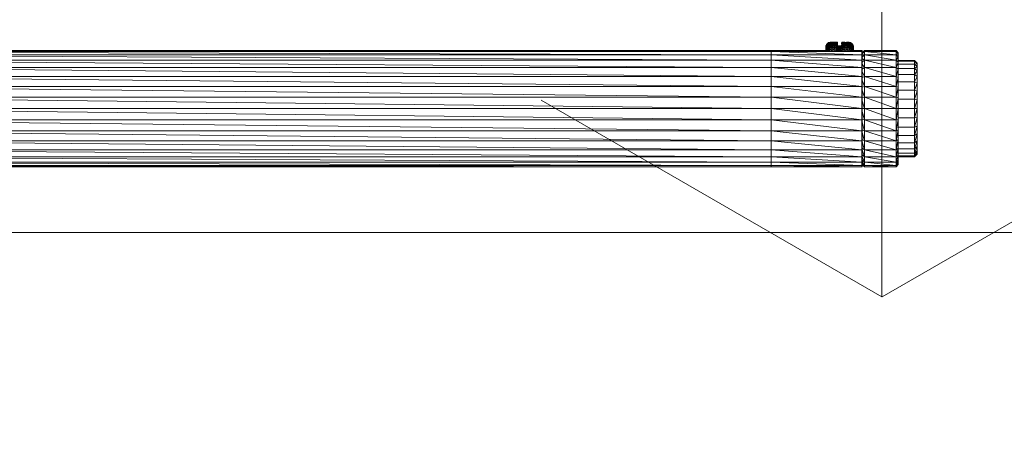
# Model space of a CAD drawing. Header units: millimetres. Extents: x -2532 to 181134, y -4151 to 53885.
# Tile 89 of 165: x 11511 to 11727, y 17809 to 17901. Entities that reach past the tile are written whole.
import ezdxf

# ---------------------------------------------------------------- set-up
doc = ezdxf.new("R2010")
doc.units = ezdxf.units.MM
doc.header["$MEASUREMENT"] = 0
for name, color, linetype in [('AR - Mööbel', 7, 'Continuous'), ('New_SA - ripplaed', 7, 'Continuous'), ('SA - tähistused - valgustus', 7, 'Continuous'), ('SA - valgustid', 7, 'Continuous')]:
    doc.layers.add(name, color=color, linetype=linetype)
for name, color, linetype, lineweight in [('AR - Mööbel_Pen_No__4', 8, 'Continuous', 13), ('New_SA - ripplaed_Pen_No__207', 5, 'Continuous', 9), ('SA - tähistused - valgustus_Pen_No__105', 30, 'Continuous', 5), ('SA - valgustid_Pen_No__203', 30, 'Continuous', 15)]:
    doc.layers.add(name, color=color, linetype=linetype, lineweight=lineweight)
doc.styles.add('GENERATED_STYLE_3', font='txt')
doc.dimstyles.new('GENERATED_STYLE__2', dxfattribs={"dimtxt": 150, "dimasz": 76, "dimexe": 0.18, "dimexo": 0.0625, "dimgap": 0.09, "dimtad": 1, "dimtih": 1, "dimtoh": 1, "dimdec": 0, "dimzin": 0, "dimdsep": 46, "dimtxsty": 'GENERATED_STYLE_3', "dimblk": 'ARROWHEAD_2', "dimblk1": 'ARROWHEAD_2', "dimblk2": 'ARROWHEAD_2', "dimcen": 0.09, "dimse1": 1, "dimse2": 1, "dimclrd": 256, "dimclre": 256, "dimclrt": 256, "dimadec": 0, "dimazin": 0, "dimtfac": 1, "dimtdec": 4, "dimtmove": 0, "dimatfit": 3, "dimfxl": 0, "dimtolj": 1, "dimtzin": 0, "dimarcsym": 0})

# ---------------------------------------------------------------- blocks, each defined once
blk = doc.blocks.new('Slab_200_1', base_point=(11195.5, 16168.32))
at = {"layer": 'New_SA - ripplaed_Pen_No__207', "linetype": 'Continuous'}
h = blk.add_hatch(dxfattribs=at)
h.set_pattern_fill('Grass_0001', color=256, style=0, pattern_type=2)
h.set_pattern_definition([(90, (0, 0), (-600, 0), [86.603, -259.808]), (90, (300, 173.2), (-600, 0), [86.603, -259.808]), (30, (0, 0), (-300, 519.615), [86.603, -259.808]), (30, (0, 346.4), (-300, 519.615), [86.603, -259.808]), (150, (0, 0), (300, 519.615), [86.603, -259.808]), (150, (0, 346.4), (300, 519.615), [86.603, -259.808])])
h.paths.add_polyline_path([(11195.5, 16168.32), (12395.5, 16168.32), (12395.5, 17968.32), (11195.5, 17968.32)])
blk = doc.blocks.new('DP7219lamp')
at = {"layer": 'SA - valgustid_Pen_No__203', "linetype": 'Continuous'}
for p, q in [((-30.18, -243.03), (-30.18, -19.59)), ((-30.18, -243.03), (-29.93, -19.59)), ((-29.93, -243.03), (-29.93, -19.59)), ((-29.93, -243.03), (-29.2, -19.59)), ((-29.2, -243.03), (-29.2, -19.59)), ((-29.2, -243.03), (-28.02, -19.59)), ((-28.02, -243.03), (-28.02, -19.59)), ((-28.02, -243.03), (-26.44, -19.59)), ((-26.44, -243.03), (-26.44, -19.59)), ((-26.44, -243.03), (-24.5, -19.59)), ((-24.5, -243.03), (-24.5, -19.59)), ((-24.5, -243.03), (-22.29, -19.59)), ((-22.29, -243.03), (-22.29, -19.59)), ((-22.29, -243.03), (-19.9, -19.59)), ((-19.9, -243.03), (-19.9, -19.59)), ((-19.9, -243.03), (-17.4, -19.59)), ((-17.4, -19.59), (-17.4, -243.03)), ((-17.4, -243.03), (-14.91, -19.59)), ((-14.91, -243.03), (-14.91, -19.59)), ((-14.91, -243.03), (-12.51, -19.59)), ((-12.51, -243.03), (-12.51, -19.59)), ((-12.51, -243.03), (-10.31, -19.59)), ((-10.31, -243.03), (-10.31, -19.59)), ((-10.31, -243.03), (-8.37, -19.59)), ((-8.37, -243.03), (-8.37, -19.59)), ((-8.37, -243.03), (-6.78, -19.59)), ((-6.78, -243.03), (-6.78, -19.59)), ((-6.78, -243.03), (-5.6, -19.59)), ((-5.6, -243.03), (-5.6, -19.59)), ((-5.6, -243.03), (-4.87, -19.59)), ((-4.87, -243.03), (-4.87, -19.59)), ((-4.87, -243.03), (-4.63, -19.59)), ((-4.63, -243.03), (-4.63, -19.59)), ((-30.18, -262.97), (-30.18, -243.03)), ((-29.93, -243.03), (-30.18, -243.03)), ((-30.18, -262.97), (-29.93, -243.03)), ((-29.93, -262.97), (-29.93, -243.03)), ((-29.2, -243.03), (-29.93, -243.03)), ((-29.93, -262.97), (-29.2, -243.03)), ((-29.2, -262.97), (-29.2, -243.03)), ((-28.02, -243.03), (-29.2, -243.03)), ((-29.2, -262.97), (-28.02, -243.03)), ((-28.02, -262.97), (-28.02, -243.03)), ((-26.44, -243.03), (-28.02, -243.03)), ((-28.02, -262.97), (-26.44, -243.03)), ((-26.44, -262.97), (-26.44, -243.03)), ((-24.5, -243.03), (-26.44, -243.03)), ((-26.44, -262.97), (-24.5, -243.03)), ((-24.5, -262.97), (-24.5, -243.03)), ((-22.29, -243.03), (-24.5, -243.03)), ((-24.5, -262.97), (-22.29, -243.03)), ((-22.29, -262.97), (-22.29, -243.03)), ((-19.9, -243.03), (-22.29, -243.03)), ((-22.29, -262.97), (-19.9, -243.03)), ((-19.9, -262.97), (-19.9, -243.03)), ((-17.4, -243.03), (-19.9, -243.03)), ((-19.9, -262.97), (-17.4, -243.03)), ((-14.91, -243.03), (-17.4, -243.03)), ((-17.4, -243.03), (-17.4, -262.97)), ((-17.4, -262.97), (-14.91, -243.03)), ((-14.91, -262.97), (-14.91, -243.03)), ((-12.51, -243.03), (-14.91, -243.03)), ((-14.91, -262.97), (-12.51, -243.03)), ((-12.51, -262.97), (-12.51, -243.03)), ((-10.31, -243.03), (-12.51, -243.03)), ((-12.51, -262.97), (-10.31, -243.03)), ((-10.31, -262.97), (-10.31, -243.03)), ((-8.37, -243.03), (-10.31, -243.03)), ((-10.31, -262.97), (-8.37, -243.03)), ((-8.37, -262.97), (-8.37, -243.03)), ((-6.78, -243.03), (-8.37, -243.03)), ((-8.37, -262.97), (-6.78, -243.03)), ((-6.78, -262.97), (-6.78, -243.03)), ((-5.6, -243.03), (-6.78, -243.03)), ((-6.78, -262.97), (-5.6, -243.03)), ((-5.6, -262.97), (-5.6, -243.03)), ((-4.87, -243.03), (-5.6, -243.03)), ((-5.6, -262.97), (-4.87, -243.03)), ((-4.87, -262.97), (-4.87, -243.03)), ((-4.63, -243.03), (-4.87, -243.03)), ((-4.78, -255.48), (-4.63, -243.03)), ((-4.63, -255.05), (-4.63, -243.03)), ((-4.34, -255.45), (-4.84, -255.94)), ((-4.34, -255.45), (-4.78, -255.45)), ((-4.34, -255.14), (-4.76, -255.4)), ((-4.34, -255.14), (-4.7, -255.14)), ((-4.34, -255.04), (-4.68, -255.11)), ((-4.34, -255.04), (-4.63, -255.05)), ((-3.93, -255.04), (-4.34, -255.04)), ((-4.34, -255.04), (-3.93, -255.14)), ((-4.34, -255.04), (-4.34, -255.14)), ((-3.93, -255.14), (-4.34, -255.14)), ((-4.34, -255.14), (-3.93, -255.45)), ((-4.34, -255.14), (-4.34, -255.45)), ((-3.93, -255.45), (-4.34, -255.45)), ((-4.34, -255.45), (-3.93, -255.95)), ((-4.34, -255.45), (-4.34, -255.95)), ((-3.64, -255.05), (-3.93, -255.04)), ((-3.93, -255.04), (-3.93, -255.14)), ((-3.64, -255.05), (-3.93, -255.14)), ((-3.65, -255.15), (-3.93, -255.14)), ((-3.93, -255.14), (-3.93, -255.45)), ((-3.65, -255.15), (-3.93, -255.45)), ((-3.65, -255.45), (-3.93, -255.95)), ((-3.65, -255.45), (-3.93, -255.45)), ((-3.93, -255.45), (-3.93, -255.95)), ((-3.65, -255.15), (-3.64, -255.05)), ((-3.58, -255.06), (-3.65, -255.15)), ((-3.65, -255.45), (-3.65, -255.15)), ((-3.59, -255.15), (-3.65, -255.45)), ((-3.59, -255.15), (-3.65, -255.15)), ((-3.65, -255.94), (-3.65, -255.45)), ((-3.59, -255.45), (-3.65, -255.94)), ((-3.59, -255.45), (-3.65, -255.45)), ((-3.58, -255.06), (-3.64, -255.05)), ((-3.59, -255.15), (-3.58, -255.06)), ((-3.49, -255.1), (-3.59, -255.15)), ((-3.59, -255.45), (-3.59, -255.15)), ((-3.5, -255.19), (-3.59, -255.15)), ((-3.5, -255.19), (-3.59, -255.45)), ((-3.59, -255.95), (-3.59, -255.45)), ((-3.5, -255.48), (-3.59, -255.45)), ((-3.5, -255.48), (-3.59, -255.95)), ((-3.49, -255.1), (-3.58, -255.06)), ((-3.5, -255.19), (-3.49, -255.1)), ((-3.33, -255.18), (-3.5, -255.19)), ((-3.5, -255.48), (-3.5, -255.19)), ((-3.33, -255.26), (-3.5, -255.19)), ((-3.33, -255.26), (-3.5, -255.48)), ((-3.5, -255.97), (-3.5, -255.48)), ((-3.33, -255.55), (-3.5, -255.48)), ((-3.33, -255.55), (-3.5, -255.97)), ((-3.33, -255.18), (-3.49, -255.1)), ((-3.33, -255.26), (-3.33, -255.18)), ((-3.14, -255.3), (-3.33, -255.18)), ((-3.33, -255.55), (-3.33, -255.26)), ((-3.14, -255.39), (-3.33, -255.26)), ((-3.14, -255.3), (-3.33, -255.26)), ((-3.14, -255.39), (-3.33, -255.55)), ((-3.33, -256.03), (-3.33, -255.55)), ((-3.14, -255.66), (-3.33, -255.55)), ((-3.14, -255.39), (-3.14, -255.3)), ((-2.98, -255.48), (-3.14, -255.3)), ((-3.14, -255.66), (-3.14, -255.39)), ((-2.98, -255.56), (-3.14, -255.39)), ((-2.98, -255.48), (-3.14, -255.39)), ((-2.98, -255.56), (-3.14, -255.66)), ((-2.98, -255.56), (-2.98, -255.48)), ((-2.87, -255.65), (-2.98, -255.48)), ((-2.98, -255.82), (-2.98, -255.56)), ((-2.87, -255.73), (-2.98, -255.56)), ((-2.87, -255.65), (-2.98, -255.56)), ((-2.87, -255.73), (-2.87, -255.65)), ((-2.83, -255.78), (-2.87, -255.65)), ((-4.34, -255.95), (-4.85, -256.61)), ((-4.85, -256.1), (-4.85, -256.61)), ((-4.34, -256.61), (-4.85, -257.33)), ((-4.34, -256.61), (-4.85, -256.61)), ((-4.85, -256.61), (-4.85, -257.33)), ((-4.85, -257.33), (-4.34, -257.33)), ((-4.34, -257.33), (-4.85, -257.79)), ((-4.85, -257.33), (-4.85, -257.79)), ((-4.34, -257.79), (-4.85, -258.08)), ((-4.34, -257.79), (-4.85, -257.79)), ((-4.85, -257.79), (-4.85, -258.08)), ((-4.34, -255.95), (-4.84, -255.95)), ((-3.93, -255.95), (-4.34, -255.95)), ((-4.34, -255.95), (-3.93, -256.61)), ((-4.34, -255.95), (-4.34, -256.61)), ((-3.93, -256.61), (-4.34, -256.61)), ((-4.34, -256.61), (-3.93, -257.32)), ((-4.34, -256.61), (-4.34, -257.33)), ((-4.34, -257.33), (-3.93, -257.32)), ((-3.93, -257.32), (-4.34, -257.79)), ((-4.34, -257.79), (-4.34, -257.33)), ((-4.33, -258.08), (-4.34, -257.79)), ((-3.93, -257.79), (-4.34, -257.79)), ((-4.34, -257.79), (-3.93, -258.08)), ((-3.65, -255.94), (-3.93, -256.61)), ((-3.65, -255.94), (-3.93, -255.95)), ((-3.93, -255.95), (-3.93, -256.61)), ((-3.65, -256.59), (-3.93, -257.32)), ((-3.65, -256.59), (-3.93, -256.61)), ((-3.93, -256.61), (-3.93, -257.32)), ((-3.93, -257.32), (-3.64, -257.34)), ((-3.93, -257.32), (-3.65, -257.79)), ((-3.93, -257.32), (-3.93, -257.79)), ((-3.65, -257.79), (-3.93, -257.79)), ((-3.93, -257.79), (-3.93, -258.08)), ((-3.93, -258.08), (-3.65, -257.79)), ((-3.65, -256.59), (-3.65, -255.94)), ((-3.59, -255.95), (-3.65, -255.94)), ((-3.59, -255.95), (-3.65, -256.59)), ((-3.64, -257.34), (-3.65, -256.59)), ((-3.59, -256.59), (-3.65, -256.59)), ((-3.64, -257.34), (-3.65, -257.79)), ((-3.65, -257.79), (-3.6, -257.51)), ((-3.65, -257.79), (-3.61, -257.8)), ((-3.65, -258.08), (-3.65, -257.79)), ((-3.61, -258.08), (-3.65, -257.79)), ((-3.59, -256.59), (-3.64, -257.34)), ((-3.64, -257.34), (-3.58, -257.28)), ((-3.6, -257.51), (-3.64, -257.34)), ((-3.64, -257.34), (-3.57, -257.47)), ((-3.6, -257.51), (-3.61, -257.8)), ((-3.61, -257.8), (-3.57, -257.6)), ((-3.61, -257.8), (-3.58, -257.81)), ((-3.61, -257.8), (-3.61, -258.08)), ((-3.61, -258.08), (-3.58, -257.81)), ((-3.6, -257.51), (-3.57, -257.47)), ((-3.57, -257.6), (-3.6, -257.51)), ((-3.6, -257.51), (-3.53, -257.57)), ((-3.59, -256.59), (-3.59, -255.95)), ((-3.5, -255.97), (-3.59, -255.95)), ((-3.5, -255.97), (-3.59, -256.59)), ((-3.58, -257.28), (-3.59, -256.59)), ((-3.5, -256.61), (-3.59, -256.59)), ((-3.5, -256.61), (-3.58, -257.28)), ((-3.58, -257.28), (-3.5, -257.29)), ((-3.58, -257.28), (-3.57, -257.47)), ((-3.49, -257.47), (-3.58, -257.28)), ((-3.58, -257.81), (-3.57, -257.6)), ((-3.54, -257.62), (-3.58, -257.81)), ((-3.57, -257.82), (-3.58, -257.81)), ((-3.58, -257.81), (-3.58, -258.08)), ((-3.57, -257.47), (-3.53, -257.57)), ((-3.47, -257.54), (-3.57, -257.47)), ((-3.49, -257.47), (-3.57, -257.47)), ((-3.57, -257.6), (-3.53, -257.57)), ((-3.57, -257.6), (-3.54, -257.62)), ((-3.57, -257.82), (-3.54, -257.62)), ((-3.5, -257.63), (-3.57, -257.82)), ((-3.52, -257.63), (-3.57, -257.82)), ((-3.53, -257.57), (-3.54, -257.62)), ((-3.54, -257.62), (-3.45, -257.6)), ((-3.54, -257.62), (-3.52, -257.63)), ((-3.53, -257.57), (-3.47, -257.54)), ((-3.53, -257.57), (-3.45, -257.6)), ((-3.36, -257.6), (-3.52, -257.63)), ((-3.52, -257.63), (-3.45, -257.6)), ((-3.52, -257.63), (-3.5, -257.63)), ((-3.5, -256.61), (-3.5, -255.97)), ((-3.33, -256.03), (-3.5, -255.97)), ((-3.33, -256.03), (-3.5, -256.61)), ((-3.5, -257.29), (-3.5, -256.61)), ((-3.33, -256.65), (-3.5, -256.61)), ((-3.33, -256.65), (-3.5, -257.29)), ((-3.49, -257.47), (-3.5, -257.29)), ((-3.33, -257.31), (-3.5, -257.29)), ((-3.5, -257.63), (-3.28, -257.6)), ((-3.33, -257.31), (-3.49, -257.47)), ((-3.47, -257.54), (-3.49, -257.47)), ((-3.33, -257.49), (-3.49, -257.47)), ((-3.23, -257.61), (-3.49, -257.63)), ((-3.48, -257.63), (-3.48, -257.64)), ((-3.48, -257.64), (-3.48, -257.65)), ((-3.48, -257.65), (-3.48, -257.66)), ((-3.47, -257.54), (-3.33, -257.49)), ((-3.47, -257.54), (-3.36, -257.57)), ((-3.47, -257.54), (-3.45, -257.6)), ((-3.45, -257.6), (-3.36, -257.57)), ((-3.36, -257.6), (-3.45, -257.6)), ((-3.36, -257.57), (-3.33, -257.49)), ((-3.36, -257.57), (-3.14, -257.5)), ((-3.36, -257.57), (-3.2, -257.58)), ((-3.36, -257.6), (-3.36, -257.57)), ((-3.2, -257.58), (-3.36, -257.6)), ((-3.36, -257.6), (-3.28, -257.6)), ((-3.14, -255.66), (-3.33, -256.03)), ((-3.33, -256.65), (-3.33, -256.03)), ((-3.14, -256.12), (-3.33, -256.03)), ((-3.14, -256.12), (-3.33, -256.65)), ((-3.33, -257.31), (-3.33, -256.65)), ((-3.14, -256.71), (-3.33, -256.65)), ((-3.14, -256.71), (-3.33, -257.31)), ((-3.14, -257.34), (-3.33, -257.31)), ((-3.33, -257.31), (-3.33, -257.49)), ((-3.14, -257.34), (-3.33, -257.49)), ((-3.14, -257.5), (-3.33, -257.49)), ((-3.28, -257.6), (-3.06, -257.58)), ((-3.2, -257.58), (-3.28, -257.6)), ((-3.23, -257.61), (-3.28, -257.6)), ((-3.23, -257.61), (-3.06, -257.58)), ((-2.96, -257.59), (-3.23, -257.61)), ((-3.23, -257.61), (-3.2, -257.61)), ((-3.14, -257.5), (-3.2, -257.58)), ((-3.2, -257.58), (-2.99, -257.52)), ((-3.2, -257.58), (-3.06, -257.58)), ((-3.2, -257.61), (-2.92, -257.6)), ((-3.19, -257.61), (-3.19, -257.62)), ((-3.19, -257.62), (-2.9, -257.62)), ((-3.19, -257.62), (-3.19, -257.63)), ((-3.19, -257.63), (-3.19, -257.64)), ((-3.14, -256.12), (-3.14, -255.66)), ((-2.98, -255.82), (-3.14, -255.66)), ((-2.98, -255.82), (-3.14, -256.12)), ((-3.14, -256.71), (-3.14, -256.12)), ((-2.98, -256.24), (-3.14, -256.12)), ((-2.98, -256.24), (-3.14, -256.71)), ((-3.14, -257.34), (-3.14, -256.71)), ((-2.98, -256.8), (-3.14, -256.71)), ((-2.98, -256.8), (-3.14, -257.34)), ((-2.98, -257.38), (-3.14, -257.34)), ((-3.14, -257.34), (-3.14, -257.5)), ((-2.98, -257.38), (-3.14, -257.5)), ((-2.99, -257.52), (-3.14, -257.5)), ((-3.06, -257.58), (-2.99, -257.52)), ((-3.06, -257.58), (-2.88, -257.55)), ((-3.06, -257.58), (-2.96, -257.59)), ((-2.98, -257.38), (-2.99, -257.52)), ((-2.87, -257.43), (-2.99, -257.52)), ((-2.88, -257.55), (-2.99, -257.52)), ((-2.87, -255.73), (-2.98, -255.82)), ((-2.98, -256.24), (-2.98, -255.82)), ((-2.87, -255.97), (-2.98, -255.82)), ((-2.87, -255.97), (-2.98, -256.24)), ((-2.98, -256.8), (-2.98, -256.24)), ((-2.87, -256.37), (-2.98, -256.24)), ((-2.87, -256.37), (-2.98, -256.8)), ((-2.98, -257.38), (-2.98, -256.8)), ((-2.87, -256.89), (-2.98, -256.8)), ((-2.87, -256.89), (-2.98, -257.38)), ((-2.87, -257.43), (-2.98, -257.38)), ((-2.88, -257.55), (-2.96, -257.59)), ((-2.96, -257.59), (-2.83, -257.56)), ((-2.96, -257.59), (-2.92, -257.6)), ((-2.92, -257.6), (-2.83, -257.56)), ((-2.92, -257.6), (-2.81, -257.57)), ((-2.92, -257.6), (-2.91, -257.6)), ((-2.91, -257.6), (-2.9, -257.62)), ((-2.81, -257.57), (-2.9, -257.62)), ((-2.9, -257.62), (-2.81, -257.59)), ((-2.9, -257.62), (-2.9, -257.63)), ((-2.87, -257.43), (-2.88, -257.55)), ((-2.83, -257.46), (-2.88, -257.55)), ((-2.83, -257.56), (-2.88, -257.55)), ((-2.87, -255.97), (-2.87, -255.73)), ((-2.83, -255.85), (-2.87, -255.73)), ((-2.83, -255.78), (-2.87, -255.73)), ((-2.83, -255.85), (-2.87, -255.97)), ((-2.87, -256.37), (-2.87, -255.97)), ((-2.83, -256.09), (-2.87, -255.97)), ((-2.83, -256.09), (-2.87, -256.37)), ((-2.87, -256.89), (-2.87, -256.37)), ((-2.83, -256.46), (-2.87, -256.37)), ((-2.83, -256.46), (-2.87, -256.89)), ((-2.87, -257.43), (-2.87, -256.89)), ((-2.83, -256.95), (-2.87, -256.89)), ((-2.83, -256.95), (-2.87, -257.43)), ((-2.83, -257.46), (-2.87, -257.43)), ((-2.83, -255.85), (-2.83, -255.78)), ((-2.83, -256.09), (-2.83, -255.85)), ((-2.81, -256.06), (-2.83, -255.85)), ((-2.81, -256.06), (-2.83, -256.09)), ((-2.83, -256.46), (-2.83, -256.09)), ((-2.81, -256.27), (-2.83, -256.09)), ((-2.81, -256.27), (-2.83, -256.46)), ((-2.83, -256.95), (-2.83, -256.46)), ((-2.82, -256.53), (-2.83, -256.46)), ((-2.82, -256.53), (-2.83, -256.95)), ((-2.83, -257.46), (-2.83, -256.95)), ((-2.81, -256.99), (-2.83, -256.95)), ((-2.81, -256.99), (-2.83, -257.46)), ((-2.81, -257.48), (-2.83, -257.46)), ((-2.83, -257.46), (-2.83, -257.56)), ((-2.81, -257.48), (-2.83, -257.56)), ((-2.81, -257.57), (-2.83, -257.56)), ((-2.82, -256.53), (-2.81, -256.27)), ((-2.81, -256.99), (-2.82, -256.53)), ((-2.81, -256.06), (-2.81, -256)), ((-2.81, -256.27), (-2.81, -256.06)), ((-2.81, -256.27), (-2.81, -256.53)), ((-2.81, -257.48), (-2.81, -256.99)), ((-2.81, -257.57), (-2.81, -257.48)), ((-2.81, -257.59), (-2.81, -257.57)), ((-2.81, -257.59), (-2.81, -257.6)), ((-4.85, -258.08), (-4.85, -258.37)), ((-4.34, -258.37), (-4.85, -258.08)), ((-4.33, -258.08), (-4.85, -258.08)), ((-4.85, -258.37), (-4.34, -258.37)), ((-4.85, -258.37), (-4.85, -258.83)), ((-4.34, -258.83), (-4.85, -258.37)), ((-4.34, -258.83), (-4.85, -258.83)), ((-4.85, -258.83), (-4.85, -259.54)), ((-4.85, -259.54), (-4.34, -258.83)), ((-4.85, -259.54), (-4.34, -259.54)), ((-4.85, -259.54), (-4.85, -260.05)), ((-4.84, -260.19), (-4.34, -259.54)), ((-4.34, -258.37), (-4.33, -258.08)), ((-4.34, -258.37), (-3.93, -258.37)), ((-4.34, -258.83), (-4.34, -258.37)), ((-4.34, -258.37), (-3.93, -258.83)), ((-3.93, -258.83), (-4.34, -258.83)), ((-4.34, -258.83), (-4.34, -259.54)), ((-4.34, -259.54), (-3.93, -258.83)), ((-4.34, -259.54), (-3.93, -259.55)), ((-4.34, -259.54), (-4.34, -260.2)), ((-4.34, -260.2), (-3.93, -259.55)), ((-3.93, -258.08), (-4.33, -258.08)), ((-4.33, -258.08), (-3.93, -258.37)), ((-3.65, -258.08), (-3.93, -258.08)), ((-3.93, -258.08), (-3.93, -258.37)), ((-3.93, -258.37), (-3.65, -258.08)), ((-3.93, -258.37), (-3.65, -258.36)), ((-3.93, -258.37), (-3.93, -258.83)), ((-3.64, -258.82), (-3.93, -258.37)), ((-3.64, -258.82), (-3.93, -259.55)), ((-3.64, -258.82), (-3.93, -258.83)), ((-3.93, -258.83), (-3.93, -259.55)), ((-3.93, -259.55), (-3.65, -259.56)), ((-3.93, -259.55), (-3.93, -260.2)), ((-3.65, -259.56), (-3.93, -260.2)), ((-3.65, -258.36), (-3.65, -258.08)), ((-3.61, -258.08), (-3.65, -258.36)), ((-3.61, -258.08), (-3.65, -258.08)), ((-3.61, -258.35), (-3.65, -258.36)), ((-3.65, -258.36), (-3.64, -258.82)), ((-3.65, -259.56), (-3.64, -258.82)), ((-3.65, -260.21), (-3.65, -259.56)), ((-3.65, -259.56), (-3.59, -259.56)), ((-3.59, -260.21), (-3.65, -259.56)), ((-3.61, -258.35), (-3.64, -258.82)), ((-3.64, -258.82), (-3.6, -258.64)), ((-3.64, -258.82), (-3.57, -258.68)), ((-3.59, -259.56), (-3.64, -258.82)), ((-3.58, -258.87), (-3.64, -258.82)), ((-3.58, -258.08), (-3.61, -258.08)), ((-3.61, -258.08), (-3.58, -258.34)), ((-3.61, -258.08), (-3.61, -258.35)), ((-3.58, -258.34), (-3.61, -258.35)), ((-3.61, -258.35), (-3.57, -258.56)), ((-3.61, -258.35), (-3.6, -258.64)), ((-3.6, -258.64), (-3.57, -258.56)), ((-3.53, -258.59), (-3.6, -258.64)), ((-3.6, -258.64), (-3.57, -258.68)), ((-3.59, -259.56), (-3.58, -258.87)), ((-3.59, -259.56), (-3.5, -258.87)), ((-3.59, -259.56), (-3.5, -259.54)), ((-3.59, -260.21), (-3.5, -259.54)), ((-3.59, -260.21), (-3.59, -259.56)), ((-3.57, -257.82), (-3.58, -258.08)), ((-3.58, -258.08), (-3.58, -258.34)), ((-3.57, -258.56), (-3.58, -258.34)), ((-3.54, -258.53), (-3.58, -258.34)), ((-3.58, -258.87), (-3.57, -258.68)), ((-3.58, -258.87), (-3.49, -258.68)), ((-3.5, -258.87), (-3.58, -258.87)), ((-3.57, -258.33), (-3.57, -258.34)), ((-3.5, -258.53), (-3.57, -258.34)), ((-3.57, -258.34), (-3.49, -258.52)), ((-3.57, -258.34), (-3.52, -258.53)), ((-3.54, -258.53), (-3.57, -258.56)), ((-3.53, -258.59), (-3.57, -258.56)), ((-3.53, -258.59), (-3.57, -258.68)), ((-3.47, -258.61), (-3.57, -258.68)), ((-3.57, -258.68), (-3.49, -258.68)), ((-3.52, -258.53), (-3.54, -258.53)), ((-3.54, -258.53), (-3.45, -258.56)), ((-3.54, -258.53), (-3.53, -258.59)), ((-3.45, -258.56), (-3.53, -258.59)), ((-3.47, -258.61), (-3.53, -258.59)), ((-3.5, -258.53), (-3.52, -258.53)), ((-3.52, -258.53), (-3.36, -258.55)), ((-3.49, -258.52), (-3.5, -258.53)), ((-3.5, -258.87), (-3.49, -258.68)), ((-3.5, -258.87), (-3.33, -258.85)), ((-3.5, -259.54), (-3.5, -258.87)), ((-3.33, -259.5), (-3.5, -258.87)), ((-3.5, -259.54), (-3.33, -259.5)), ((-3.5, -260.19), (-3.5, -259.54)), ((-3.33, -260.13), (-3.5, -259.54)), ((-3.49, -258.52), (-3.28, -258.55)), ((-3.49, -258.68), (-3.47, -258.61)), ((-3.49, -258.68), (-3.33, -258.67)), ((-3.49, -258.68), (-3.33, -258.85)), ((-3.48, -258.49), (-3.48, -258.5)), ((-3.48, -258.5), (-3.48, -258.51)), ((-3.48, -258.51), (-3.48, -258.52)), ((-3.19, -258.54), (-3.48, -258.52)), ((-3.47, -258.61), (-3.45, -258.56)), ((-3.36, -258.58), (-3.47, -258.61)), ((-3.47, -258.61), (-3.33, -258.67)), ((-3.36, -258.55), (-3.45, -258.56)), ((-3.36, -258.58), (-3.45, -258.56)), ((-3.28, -258.55), (-3.36, -258.55)), ((-3.36, -258.55), (-3.2, -258.58)), ((-3.36, -258.58), (-3.36, -258.55)), ((-3.33, -258.67), (-3.36, -258.58)), ((-3.14, -258.65), (-3.36, -258.58)), ((-3.2, -258.58), (-3.36, -258.58)), ((-3.14, -258.65), (-3.33, -258.67)), ((-3.33, -258.85), (-3.33, -258.67)), ((-3.14, -258.81), (-3.33, -258.67)), ((-3.33, -258.85), (-3.14, -258.81)), ((-3.33, -259.5), (-3.14, -258.81)), ((-3.33, -259.5), (-3.33, -258.85)), ((-3.33, -259.5), (-3.14, -259.44)), ((-3.33, -260.13), (-3.14, -259.44)), ((-3.33, -260.13), (-3.33, -259.5)), ((-3.2, -258.58), (-3.28, -258.55)), ((-3.06, -258.57), (-3.28, -258.55)), ((-3.23, -258.55), (-3.28, -258.55)), ((-3.2, -258.55), (-3.23, -258.55)), ((-3.23, -258.55), (-2.96, -258.56)), ((-3.19, -258.54), (-3.2, -258.55)), ((-3.06, -258.57), (-3.2, -258.58)), ((-3.2, -258.58), (-2.99, -258.63)), ((-3.2, -258.58), (-3.14, -258.65)), ((-2.9, -258.52), (-3.19, -258.52)), ((-3.19, -258.52), (-3.19, -258.53)), ((-2.9, -258.54), (-3.19, -258.53)), ((-3.19, -258.53), (-3.19, -258.54)), ((-2.96, -258.56), (-3.19, -258.54)), ((-2.91, -258.55), (-3.19, -258.54)), ((-3.14, -258.65), (-2.99, -258.63)), ((-3.14, -258.65), (-2.98, -258.77)), ((-3.14, -258.65), (-3.14, -258.81)), ((-3.14, -258.81), (-2.98, -258.77)), ((-3.14, -259.44), (-3.14, -258.81)), ((-2.98, -259.36), (-3.14, -258.81)), ((-3.14, -259.44), (-2.98, -259.36)), ((-3.14, -260.04), (-3.14, -259.44)), ((-2.98, -259.91), (-3.14, -259.44)), ((-3.14, -260.04), (-2.98, -259.91)), ((-2.96, -258.56), (-3.06, -258.57)), ((-2.99, -258.63), (-3.06, -258.57)), ((-2.88, -258.61), (-3.06, -258.57)), ((-2.88, -258.61), (-2.99, -258.63)), ((-2.98, -258.77), (-2.99, -258.63)), ((-2.87, -258.73), (-2.99, -258.63)), ((-2.98, -258.77), (-2.87, -258.73)), ((-2.98, -259.36), (-2.87, -258.73)), ((-2.98, -259.36), (-2.98, -258.77)), ((-2.98, -259.36), (-2.87, -259.27)), ((-2.98, -259.91), (-2.87, -259.27)), ((-2.98, -259.91), (-2.98, -259.36)), ((-2.98, -259.91), (-2.87, -259.79)), ((-2.98, -260.34), (-2.87, -259.79)), ((-2.98, -260.34), (-2.98, -259.91)), ((-2.92, -258.56), (-2.96, -258.56)), ((-2.96, -258.56), (-2.83, -258.59)), ((-2.96, -258.56), (-2.88, -258.61)), ((-2.91, -258.55), (-2.92, -258.56)), ((-2.83, -258.59), (-2.92, -258.56)), ((-2.81, -258.58), (-2.92, -258.56)), ((-2.9, -258.54), (-2.91, -258.55)), ((-2.81, -258.58), (-2.91, -258.55)), ((-2.9, -258.52), (-2.9, -258.53)), ((-2.9, -258.53), (-2.9, -258.54)), ((-2.81, -258.58), (-2.9, -258.54)), ((-2.88, -258.61), (-2.83, -258.59)), ((-2.88, -258.61), (-2.83, -258.7)), ((-2.88, -258.61), (-2.87, -258.73)), ((-2.87, -258.73), (-2.83, -258.7)), ((-2.87, -259.27), (-2.87, -258.73)), ((-2.83, -259.2), (-2.87, -258.73)), ((-2.87, -259.27), (-2.83, -259.2)), ((-2.87, -259.79), (-2.87, -259.27)), ((-2.83, -259.69), (-2.87, -259.27)), ((-2.87, -259.79), (-2.83, -259.69)), ((-2.87, -260.18), (-2.87, -259.79)), ((-2.83, -260.06), (-2.87, -259.79)), ((-2.81, -258.58), (-2.83, -258.59)), ((-2.83, -258.7), (-2.83, -258.59)), ((-2.81, -258.68), (-2.83, -258.59)), ((-2.83, -258.7), (-2.81, -258.68)), ((-2.83, -259.2), (-2.81, -258.68)), ((-2.83, -259.2), (-2.83, -258.7)), ((-2.83, -259.2), (-2.81, -259.17)), ((-2.83, -259.69), (-2.81, -259.17)), ((-2.83, -259.69), (-2.83, -259.2)), ((-2.83, -259.69), (-2.82, -259.62)), ((-2.83, -260.06), (-2.83, -259.69)), ((-2.83, -260.06), (-2.81, -259.89)), ((-2.83, -260.3), (-2.81, -259.89)), ((-2.81, -259.89), (-2.82, -259.62)), ((-2.81, -258.55), (-2.81, -258.56)), ((-2.81, -258.56), (-2.81, -258.57)), ((-2.81, -258.58), (-2.81, -258.57)), ((-2.81, -258.68), (-2.81, -258.58)), ((-2.81, -259.17), (-2.81, -258.68)), ((-2.81, -260.09), (-2.81, -259.89)), ((-4.87, -262.97), (-4.84, -260.22)), ((-4.84, -260.2), (-4.34, -260.2)), ((-4.78, -260.64), (-4.34, -260.2)), ((-4.78, -260.7), (-4.34, -260.7)), ((-4.72, -260.93), (-4.34, -260.7)), ((-4.7, -261.01), (-4.34, -261.01)), ((-4.66, -261.07), (-4.34, -261.01)), ((-4.63, -262.97), (-4.63, -261.11)), ((-4.63, -261.11), (-4.34, -261.11)), ((-4.34, -260.2), (-3.93, -260.2)), ((-4.34, -260.2), (-4.34, -260.7)), ((-4.34, -260.7), (-3.93, -260.2)), ((-4.34, -260.7), (-3.93, -260.7)), ((-4.34, -260.7), (-4.34, -261.01)), ((-4.34, -261.01), (-3.93, -260.7)), ((-4.34, -261.01), (-3.93, -261.01)), ((-4.34, -261.01), (-4.34, -261.11)), ((-4.34, -261.11), (-3.93, -261.01)), ((-4.34, -261.11), (-3.93, -261.11)), ((-3.93, -260.2), (-3.65, -260.21)), ((-3.93, -260.2), (-3.93, -260.7)), ((-3.65, -260.21), (-3.93, -260.7)), ((-3.93, -260.7), (-3.65, -260.71)), ((-3.93, -260.7), (-3.93, -261.01)), ((-3.65, -260.71), (-3.93, -261.01)), ((-3.93, -261.01), (-3.65, -261.01)), ((-3.65, -261.01), (-3.93, -261.11)), ((-3.93, -261.01), (-3.93, -261.11)), ((-3.93, -261.11), (-3.64, -261.1)), ((-3.65, -260.71), (-3.65, -260.21)), ((-3.65, -260.21), (-3.59, -260.21)), ((-3.59, -260.7), (-3.65, -260.21)), ((-3.65, -260.71), (-3.59, -260.7)), ((-3.65, -261.01), (-3.65, -260.71)), ((-3.59, -261), (-3.65, -260.71)), ((-3.65, -261.01), (-3.59, -261)), ((-3.64, -261.1), (-3.65, -261.01)), ((-3.58, -261.09), (-3.65, -261.01)), ((-3.64, -261.1), (-3.58, -261.09)), ((-3.59, -260.21), (-3.5, -260.19)), ((-3.59, -260.7), (-3.5, -260.19)), ((-3.59, -260.7), (-3.59, -260.21)), ((-3.59, -260.7), (-3.5, -260.67)), ((-3.59, -261), (-3.5, -260.67)), ((-3.59, -261), (-3.59, -260.7)), ((-3.59, -261), (-3.5, -260.97)), ((-3.58, -261.09), (-3.59, -261)), ((-3.58, -261.09), (-3.5, -260.97)), ((-3.58, -261.09), (-3.49, -261.06)), ((-3.5, -260.19), (-3.33, -260.13)), ((-3.5, -260.67), (-3.5, -260.19)), ((-3.33, -260.6), (-3.5, -260.19)), ((-3.5, -260.67), (-3.33, -260.6)), ((-3.5, -260.97), (-3.5, -260.67)), ((-3.33, -260.89), (-3.5, -260.67)), ((-3.5, -260.97), (-3.33, -260.89)), ((-3.49, -261.06), (-3.5, -260.97)), ((-3.33, -260.98), (-3.5, -260.97)), ((-3.49, -261.06), (-3.33, -260.98)), ((-3.33, -260.13), (-3.14, -260.04)), ((-3.33, -260.6), (-3.14, -260.04)), ((-3.33, -260.6), (-3.33, -260.13)), ((-3.33, -260.6), (-3.14, -260.49)), ((-3.33, -260.89), (-3.14, -260.49)), ((-3.33, -260.89), (-3.33, -260.6)), ((-3.33, -260.89), (-3.14, -260.77)), ((-3.33, -260.98), (-3.14, -260.77)), ((-3.33, -260.98), (-3.14, -260.85)), ((-3.33, -260.98), (-3.33, -260.89)), ((-3.14, -260.49), (-3.14, -260.04)), ((-2.98, -260.34), (-3.14, -260.04)), ((-3.14, -260.49), (-2.98, -260.34)), ((-3.14, -260.77), (-3.14, -260.49)), ((-2.98, -260.6), (-3.14, -260.49)), ((-3.14, -260.77), (-2.98, -260.6)), ((-3.14, -260.85), (-2.98, -260.68)), ((-2.98, -260.68), (-3.14, -260.77)), ((-3.14, -260.85), (-3.14, -260.77)), ((-2.98, -260.34), (-2.87, -260.18)), ((-2.98, -260.6), (-2.87, -260.18)), ((-2.98, -260.6), (-2.98, -260.34)), ((-2.98, -260.6), (-2.87, -260.43)), ((-2.98, -260.68), (-2.87, -260.43)), ((-2.98, -260.68), (-2.87, -260.5)), ((-2.98, -260.68), (-2.98, -260.6)), ((-2.87, -260.18), (-2.83, -260.06)), ((-2.87, -260.43), (-2.87, -260.18)), ((-2.83, -260.3), (-2.87, -260.18)), ((-2.87, -260.43), (-2.83, -260.3)), ((-2.87, -260.5), (-2.83, -260.38)), ((-2.83, -260.38), (-2.87, -260.43)), ((-2.87, -260.5), (-2.87, -260.43)), ((-2.83, -260.3), (-2.83, -260.06)), ((-2.83, -260.3), (-2.81, -260.09)), ((-2.83, -260.38), (-2.83, -260.3)), ((-2.81, -260.16), (-2.81, -260.09)), ((-30.18, -262.97), (-29.93, -262.97)), ((-30.17, -263.02), (-30.18, -262.97)), ((-30.18, -262.97), (-29.92, -263.02)), ((-30.18, -263.54), (-29.67, -263.06)), ((-29.49, -263.06), (-30.18, -263.54)), ((-30.18, -270.49), (-30.18, -263.54)), ((-29.93, -263.54), (-30.18, -263.54)), ((-30.18, -270.49), (-29.93, -263.54)), ((-30.17, -263.02), (-29.92, -263.02)), ((-30.14, -263.05), (-30.17, -263.02)), ((-30.17, -263.02), (-29.89, -263.05)), ((-30.09, -263.06), (-30.14, -263.05)), ((-30.14, -263.05), (-29.89, -263.05)), ((-29.84, -263.06), (-30.09, -263.06)), ((-29.93, -262.97), (-29.2, -262.97)), ((-29.92, -263.02), (-29.93, -262.97)), ((-29.93, -262.97), (-29.19, -263.02)), ((-29.93, -263.54), (-29.43, -263.06)), ((-28.93, -263.06), (-29.93, -263.54)), ((-29.93, -270.49), (-29.93, -263.54)), ((-29.2, -263.54), (-29.93, -263.54)), ((-29.93, -270.49), (-29.2, -263.54)), ((-29.92, -263.02), (-29.19, -263.02)), ((-29.89, -263.05), (-29.92, -263.02)), ((-29.92, -263.02), (-29.17, -263.05)), ((-29.84, -263.06), (-29.89, -263.05)), ((-29.89, -263.05), (-29.17, -263.05)), ((-29.12, -263.06), (-29.84, -263.06)), ((-29.2, -262.97), (-28.02, -262.97)), ((-29.19, -263.02), (-29.2, -262.97)), ((-29.2, -262.97), (-28.02, -263.02)), ((-29.2, -263.54), (-28.73, -263.06)), ((-27.91, -263.06), (-29.2, -263.54)), ((-29.2, -270.49), (-29.2, -263.54)), ((-28.02, -263.54), (-29.2, -263.54)), ((-29.2, -270.49), (-28.02, -263.54)), ((-29.19, -263.02), (-28.02, -263.02)), ((-29.17, -263.05), (-29.19, -263.02)), ((-29.19, -263.02), (-27.99, -263.05)), ((-29.12, -263.06), (-29.17, -263.05)), ((-29.17, -263.05), (-27.99, -263.05)), ((-27.95, -263.06), (-29.12, -263.06)), ((-28.02, -262.97), (-26.44, -262.97)), ((-28.02, -263.02), (-28.02, -262.97)), ((-28.02, -262.97), (-26.43, -263.02)), ((-28.02, -263.02), (-26.43, -263.02)), ((-27.99, -263.05), (-28.02, -263.02)), ((-28.02, -263.02), (-26.41, -263.05)), ((-28.02, -263.54), (-27.6, -263.06)), ((-26.49, -263.06), (-28.02, -263.54)), ((-28.02, -270.49), (-28.02, -263.54)), ((-26.44, -263.54), (-28.02, -263.54)), ((-28.02, -270.49), (-26.44, -263.54)), ((-27.95, -263.06), (-27.99, -263.05)), ((-27.99, -263.05), (-26.41, -263.05)), ((-26.37, -263.06), (-27.95, -263.06)), ((-26.44, -262.97), (-24.5, -262.97)), ((-26.43, -263.02), (-26.44, -262.97)), ((-26.44, -262.97), (-24.49, -263.02)), ((-26.44, -263.54), (-26.08, -263.06)), ((-24.73, -263.06), (-26.44, -263.54)), ((-26.44, -270.49), (-26.44, -263.54)), ((-24.5, -263.54), (-26.44, -263.54)), ((-26.44, -270.49), (-24.5, -263.54)), ((-26.43, -263.02), (-24.49, -263.02)), ((-26.41, -263.05), (-26.43, -263.02)), ((-26.43, -263.02), (-24.48, -263.05)), ((-26.37, -263.06), (-26.41, -263.05)), ((-26.41, -263.05), (-24.48, -263.05)), ((-24.45, -263.06), (-26.37, -263.06)), ((-24.5, -262.97), (-22.29, -262.97)), ((-24.49, -263.02), (-24.5, -262.97)), ((-24.5, -262.97), (-22.29, -263.02)), ((-24.5, -263.54), (-24.22, -263.06)), ((-22.68, -263.06), (-24.5, -263.54)), ((-24.5, -270.49), (-24.5, -263.54)), ((-22.29, -263.54), (-24.5, -263.54)), ((-24.5, -270.49), (-22.29, -263.54)), ((-24.49, -263.02), (-22.29, -263.02)), ((-24.48, -263.05), (-24.49, -263.02)), ((-24.49, -263.02), (-22.28, -263.05)), ((-24.45, -263.06), (-24.48, -263.05)), ((-24.48, -263.05), (-22.28, -263.05)), ((-22.26, -263.06), (-24.45, -263.06)), ((-22.29, -262.97), (-19.9, -262.97)), ((-22.29, -263.02), (-22.29, -262.97)), ((-22.29, -262.97), (-19.89, -263.02)), ((-22.29, -263.02), (-19.89, -263.02)), ((-22.28, -263.05), (-22.29, -263.02)), ((-22.29, -263.02), (-19.89, -263.05)), ((-22.29, -263.54), (-22.1, -263.06)), ((-20.42, -263.06), (-22.29, -263.54)), ((-22.29, -270.49), (-22.29, -263.54)), ((-19.9, -263.54), (-22.29, -263.54)), ((-22.29, -270.49), (-19.9, -263.54)), ((-22.26, -263.06), (-22.28, -263.05)), ((-22.28, -263.05), (-19.89, -263.05)), ((-19.88, -263.06), (-22.26, -263.06)), ((-19.9, -262.97), (-17.4, -262.97)), ((-19.89, -263.02), (-19.9, -262.97)), ((-19.9, -262.97), (-17.4, -263.02)), ((-19.9, -263.54), (-19.8, -263.06)), ((-18.05, -263.06), (-19.9, -263.54)), ((-19.9, -270.49), (-19.9, -263.54)), ((-17.4, -263.54), (-19.9, -263.54)), ((-19.9, -270.49), (-17.4, -263.54)), ((-19.89, -263.02), (-17.4, -263.02)), ((-19.89, -263.05), (-19.89, -263.02)), ((-19.89, -263.02), (-17.4, -263.05)), ((-19.88, -263.06), (-19.89, -263.05)), ((-19.89, -263.05), (-17.4, -263.05)), ((-17.4, -263.06), (-19.88, -263.06)), ((-17.4, -262.97), (-14.91, -262.97)), ((-17.4, -262.97), (-14.91, -263.02)), ((-17.4, -262.97), (-17.4, -263.02)), ((-17.4, -263.02), (-14.91, -263.02)), ((-17.4, -263.02), (-14.92, -263.05)), ((-17.4, -263.02), (-17.4, -263.05)), ((-17.4, -263.05), (-14.92, -263.05)), ((-17.4, -263.05), (-14.93, -263.06)), ((-17.4, -263.05), (-17.4, -263.06)), ((-14.93, -263.06), (-17.4, -263.06)), ((-15.66, -263.06), (-17.4, -263.54)), ((-17.4, -263.06), (-17.4, -263.54)), ((-14.91, -263.54), (-17.4, -263.54)), ((-17.4, -263.54), (-17.4, -270.49)), ((-17.4, -270.49), (-14.91, -263.54)), ((-14.91, -263.54), (-15.01, -263.06)), ((-14.93, -263.06), (-14.92, -263.05)), ((-12.55, -263.06), (-14.93, -263.06)), ((-14.92, -263.05), (-14.91, -263.02)), ((-14.92, -263.05), (-12.53, -263.05)), ((-14.92, -263.05), (-12.55, -263.06)), ((-14.91, -262.97), (-12.51, -262.97)), ((-14.91, -263.02), (-14.91, -262.97)), ((-14.91, -262.97), (-12.52, -263.02)), ((-14.91, -263.02), (-12.52, -263.02)), ((-14.91, -263.02), (-12.53, -263.05)), ((-13.34, -263.06), (-14.91, -263.54)), ((-14.91, -270.49), (-14.91, -263.54)), ((-12.51, -263.54), (-14.91, -263.54)), ((-14.91, -270.49), (-12.51, -263.54)), ((-12.51, -263.54), (-12.71, -263.06)), ((-12.55, -263.06), (-12.53, -263.05)), ((-10.36, -263.06), (-12.55, -263.06)), ((-12.53, -263.05), (-12.52, -263.02)), ((-12.53, -263.05), (-10.33, -263.05)), ((-12.53, -263.05), (-10.36, -263.06)), ((-12.52, -263.02), (-12.51, -262.97)), ((-12.52, -263.02), (-10.31, -263.02)), ((-12.52, -263.02), (-10.33, -263.05)), ((-12.51, -262.97), (-10.31, -262.97)), ((-12.51, -262.97), (-10.31, -263.02)), ((-11.17, -263.06), (-12.51, -263.54)), ((-12.51, -270.49), (-12.51, -263.54)), ((-10.31, -263.54), (-12.51, -263.54)), ((-12.51, -270.49), (-10.31, -263.54)), ((-10.31, -263.54), (-10.59, -263.06)), ((-10.36, -263.06), (-10.33, -263.05)), ((-8.43, -263.06), (-10.36, -263.06)), ((-10.33, -263.05), (-10.31, -263.02)), ((-10.33, -263.05), (-8.4, -263.05)), ((-10.33, -263.05), (-8.43, -263.06)), ((-10.31, -262.97), (-8.37, -262.97)), ((-10.31, -263.02), (-10.31, -262.97)), ((-10.31, -262.97), (-8.38, -263.02)), ((-10.31, -263.02), (-8.38, -263.02)), ((-10.31, -263.02), (-8.4, -263.05)), ((-9.24, -263.06), (-10.31, -263.54)), ((-10.31, -270.49), (-10.31, -263.54)), ((-8.37, -263.54), (-10.31, -263.54)), ((-10.31, -270.49), (-8.37, -263.54)), ((-8.37, -263.54), (-8.73, -263.06)), ((-8.43, -263.06), (-8.4, -263.05)), ((-6.86, -263.06), (-8.43, -263.06)), ((-8.4, -263.05), (-8.38, -263.02)), ((-8.4, -263.05), (-6.81, -263.05)), ((-8.4, -263.05), (-6.86, -263.06)), ((-8.38, -263.02), (-8.37, -262.97)), ((-8.38, -263.02), (-6.79, -263.02)), ((-8.38, -263.02), (-6.81, -263.05)), ((-8.37, -262.97), (-6.78, -262.97)), ((-8.37, -262.97), (-6.79, -263.02)), ((-7.62, -263.06), (-8.37, -263.54)), ((-8.37, -270.49), (-8.37, -263.54)), ((-6.78, -263.54), (-8.37, -263.54)), ((-8.37, -270.49), (-6.78, -263.54)), ((-6.78, -263.54), (-7.21, -263.06)), ((-6.86, -263.06), (-6.81, -263.05)), ((-5.68, -263.06), (-6.86, -263.06)), ((-6.81, -263.05), (-6.79, -263.02)), ((-6.81, -263.05), (-5.64, -263.05)), ((-6.81, -263.05), (-5.68, -263.06)), ((-6.79, -263.02), (-6.78, -262.97)), ((-6.79, -263.02), (-5.61, -263.02)), ((-6.79, -263.02), (-5.64, -263.05)), ((-6.78, -262.97), (-5.6, -262.97)), ((-6.78, -262.97), (-5.61, -263.02)), ((-6.38, -263.06), (-6.78, -263.54)), ((-6.78, -270.49), (-6.78, -263.54)), ((-5.6, -263.54), (-6.78, -263.54)), ((-6.78, -270.49), (-5.6, -263.54)), ((-5.6, -263.54), (-6.07, -263.06)), ((-5.68, -263.06), (-5.64, -263.05)), ((-4.96, -263.06), (-5.68, -263.06)), ((-5.64, -263.05), (-5.61, -263.02)), ((-5.64, -263.05), (-4.91, -263.05)), ((-5.64, -263.05), (-4.96, -263.06)), ((-5.61, -263.02), (-5.6, -262.97)), ((-5.61, -263.02), (-4.88, -263.02)), ((-5.61, -263.02), (-4.91, -263.05)), ((-5.6, -262.97), (-4.87, -262.97)), ((-5.6, -262.97), (-4.88, -263.02)), ((-5.56, -263.06), (-5.6, -263.54)), ((-5.6, -270.49), (-5.6, -263.54)), ((-4.87, -263.54), (-5.6, -263.54)), ((-5.6, -270.49), (-4.87, -263.54)), ((-4.87, -263.54), (-5.37, -263.06)), ((-5.2, -263.06), (-4.87, -263.54)), ((-4.63, -263.54), (-5.14, -263.06)), ((-4.96, -263.06), (-4.91, -263.05)), ((-4.72, -263.06), (-4.96, -263.06)), ((-4.91, -263.05), (-4.88, -263.02)), ((-4.91, -263.05), (-4.67, -263.05)), ((-4.91, -263.05), (-4.72, -263.06)), ((-4.88, -263.02), (-4.87, -262.97)), ((-4.88, -263.02), (-4.64, -263.02)), ((-4.88, -263.02), (-4.67, -263.05)), ((-4.87, -262.97), (-4.63, -262.97)), ((-4.87, -262.97), (-4.64, -263.02)), ((-4.87, -270.49), (-4.87, -263.54)), ((-4.63, -263.54), (-4.87, -263.54)), ((-4.87, -270.49), (-4.63, -263.54)), ((-4.72, -263.06), (-4.67, -263.05)), ((-4.67, -263.05), (-4.64, -263.02)), ((-4.64, -263.02), (-4.63, -262.97)), ((-4.63, -270.49), (-4.63, -263.54)), ((-30.18, -270.49), (-29.93, -270.49)), ((-30.18, -270.49), (-29.45, -270.98)), ((-30.18, -270.49), (-29.69, -270.98)), ((-29.93, -270.49), (-29.2, -270.49)), ((-29.93, -270.49), (-28.75, -270.98)), ((-29.93, -270.49), (-29.45, -270.98)), ((-29.2, -270.49), (-28.02, -270.49)), ((-29.2, -270.49), (-27.62, -270.98)), ((-29.2, -270.49), (-28.75, -270.98)), ((-28.02, -270.49), (-26.44, -270.49)), ((-28.02, -270.49), (-26.09, -270.98)), ((-28.02, -270.49), (-27.62, -270.98)), ((-26.44, -270.49), (-24.5, -270.49)), ((-26.44, -270.49), (-24.23, -270.98)), ((-26.44, -270.49), (-26.09, -270.98)), ((-24.5, -270.49), (-22.29, -270.49)), ((-24.5, -270.49), (-22.1, -270.98)), ((-24.5, -270.49), (-24.23, -270.98)), ((-22.29, -270.49), (-19.9, -270.49)), ((-22.29, -270.49), (-19.8, -270.98)), ((-22.29, -270.49), (-22.1, -270.98)), ((-19.9, -270.49), (-17.4, -270.49)), ((-19.9, -270.49), (-17.4, -270.98)), ((-19.9, -270.49), (-19.8, -270.98)), ((-17.4, -270.49), (-14.91, -270.49)), ((-17.4, -270.49), (-15.01, -270.98)), ((-17.4, -270.98), (-17.4, -270.49)), ((-15.01, -270.98), (-14.91, -270.49)), ((-14.91, -270.49), (-12.51, -270.49)), ((-14.91, -270.49), (-12.7, -270.98)), ((-12.7, -270.98), (-12.51, -270.49)), ((-12.51, -270.49), (-10.31, -270.49)), ((-12.51, -270.49), (-10.58, -270.98)), ((-10.58, -270.98), (-10.31, -270.49)), ((-10.31, -270.49), (-8.37, -270.49)), ((-10.31, -270.49), (-8.72, -270.98)), ((-8.72, -270.98), (-8.37, -270.49)), ((-8.37, -270.49), (-6.78, -270.49)), ((-8.37, -270.49), (-7.19, -270.98)), ((-7.19, -270.98), (-6.78, -270.49)), ((-6.78, -270.49), (-5.6, -270.49)), ((-6.78, -270.49), (-6.05, -270.98)), ((-6.05, -270.98), (-5.6, -270.49)), ((-5.6, -270.49), (-4.87, -270.49)), ((-5.6, -270.49), (-5.36, -270.98)), ((-5.36, -270.98), (-4.87, -270.49)), ((-5.12, -270.98), (-4.63, -270.49)), ((-4.87, -270.49), (-5.12, -270.98)), ((-4.87, -270.49), (-4.63, -270.49)), ((-29.45, -270.98), (-29.69, -270.98)), ((-28.75, -270.98), (-29.45, -270.98)), ((-27.62, -270.98), (-28.75, -270.98)), ((-28.01, -270.98), (-27.81, -274.52)), ((-28.01, -270.98), (-28.01, -274.52)), ((-27.81, -274.52), (-27.81, -270.98)), ((-26.09, -270.98), (-27.62, -270.98)), ((-27.21, -274.52), (-27.21, -270.98)), ((-26.23, -274.52), (-26.23, -270.98)), ((-24.23, -270.98), (-26.09, -270.98)), ((-24.91, -274.52), (-24.91, -270.98)), ((-22.1, -270.98), (-24.23, -270.98)), ((-23.3, -274.52), (-23.3, -270.98)), ((-19.8, -270.98), (-22.1, -270.98)), ((-21.46, -274.52), (-21.46, -270.98)), ((-17.4, -270.98), (-19.8, -270.98)), ((-19.47, -274.52), (-19.47, -270.98)), ((-17.4, -270.98), (-17.4, -274.52)), ((-15.01, -270.98), (-17.4, -270.98)), ((-15.33, -274.52), (-15.33, -270.98)), ((-12.7, -270.98), (-15.01, -270.98)), ((-13.34, -274.52), (-13.34, -270.98)), ((-10.58, -270.98), (-12.7, -270.98)), ((-11.51, -274.52), (-11.51, -270.98)), ((-8.72, -270.98), (-10.58, -270.98)), ((-9.9, -274.52), (-9.9, -270.98)), ((-7.19, -270.98), (-8.72, -270.98)), ((-8.58, -274.52), (-8.58, -270.98)), ((-7.6, -274.52), (-7.6, -270.98)), ((-6.05, -270.98), (-7.19, -270.98)), ((-7, -274.52), (-7, -270.98)), ((-6.79, -274.52), (-6.79, -270.98)), ((-5.36, -270.98), (-6.05, -270.98)), ((-5.12, -270.98), (-5.36, -270.98)), ((-28.01, -274.52), (-27.81, -274.52)), ((-28.01, -274.52), (-27.42, -275.11)), ((-28.01, -274.52), (-27.23, -275.11)), ((-27.81, -274.52), (-27.21, -274.52)), ((-27.81, -274.52), (-27.23, -275.11)), ((-27.81, -274.52), (-26.66, -275.11)), ((-27.23, -275.11), (-27.42, -275.11)), ((-26.66, -275.11), (-27.23, -275.11)), ((-27.21, -274.52), (-26.23, -274.52)), ((-27.21, -274.52), (-26.66, -275.11)), ((-27.21, -274.52), (-25.73, -275.11)), ((-25.73, -275.11), (-26.66, -275.11)), ((-26.23, -274.52), (-24.91, -274.52)), ((-26.23, -274.52), (-25.73, -275.11)), ((-26.23, -274.52), (-24.49, -275.11)), ((-24.49, -275.11), (-25.73, -275.11)), ((-24.91, -274.52), (-23.3, -274.52)), ((-24.91, -274.52), (-24.49, -275.11)), ((-24.91, -274.52), (-22.97, -275.11)), ((-22.97, -275.11), (-24.49, -275.11)), ((-23.3, -274.52), (-21.46, -274.52)), ((-23.3, -274.52), (-22.97, -275.11)), ((-23.3, -274.52), (-21.24, -275.11)), ((-21.24, -275.11), (-22.97, -275.11)), ((-21.46, -274.52), (-19.47, -274.52)), ((-21.46, -274.52), (-21.24, -275.11)), ((-21.46, -274.52), (-19.36, -275.11)), ((-19.36, -275.11), (-21.24, -275.11)), ((-19.47, -274.52), (-17.4, -274.52)), ((-19.47, -274.52), (-19.36, -275.11)), ((-19.47, -274.52), (-17.4, -275.11)), ((-17.4, -275.11), (-19.36, -275.11)), ((-17.4, -274.52), (-15.33, -274.52)), ((-15.45, -275.11), (-17.4, -274.52)), ((-17.4, -275.11), (-17.4, -274.52)), ((-15.45, -275.11), (-17.4, -275.11)), ((-15.45, -275.11), (-15.33, -274.52)), ((-13.57, -275.11), (-15.45, -275.11)), ((-15.33, -274.52), (-13.34, -274.52)), ((-13.57, -275.11), (-15.33, -274.52)), ((-13.57, -275.11), (-13.34, -274.52)), ((-11.84, -275.11), (-13.57, -275.11)), ((-13.34, -274.52), (-11.51, -274.52)), ((-11.84, -275.11), (-13.34, -274.52)), ((-11.84, -275.11), (-11.51, -274.52)), ((-10.32, -275.11), (-11.84, -275.11)), ((-11.51, -274.52), (-9.9, -274.52)), ((-10.32, -275.11), (-11.51, -274.52)), ((-10.32, -275.11), (-9.9, -274.52)), ((-9.07, -275.11), (-10.32, -275.11)), ((-9.9, -274.52), (-8.58, -274.52)), ((-9.07, -275.11), (-9.9, -274.52)), ((-9.07, -275.11), (-8.58, -274.52)), ((-8.14, -275.11), (-9.07, -275.11)), ((-8.58, -274.52), (-7.6, -274.52)), ((-8.14, -275.11), (-8.58, -274.52)), ((-8.14, -275.11), (-7.6, -274.52)), ((-7.58, -275.11), (-8.14, -275.11)), ((-7.6, -274.52), (-7, -274.52)), ((-7.58, -275.11), (-7.6, -274.52)), ((-7.58, -275.11), (-7, -274.52)), ((-7.38, -275.11), (-7.58, -275.11)), ((-7.38, -275.11), (-7, -274.52)), ((-7.38, -275.11), (-6.79, -274.52)), ((-7, -274.52), (-6.79, -274.52))]:
    blk.add_line(p, q, dxfattribs=at)
blk = doc.blocks.new('Sofa 22')
at = {"layer": 'AR - Mööbel_Pen_No__4', "linetype": 'Continuous'}
blk.add_line((2010, 810), (0, 810), dxfattribs=at)
blk = doc.blocks.new('*D2173')
at = {"layer": 'SA - tähistused - valgustus_Pen_No__105', "linetype": 'Continuous'}
for p, q in [((11433.11, 17297.84), (11433.11, 17447.84)), ((13197.6, 17297.84), (13197.6, 17447.84)), ((11461.97, 17422.84), (11404.24, 17322.84)), ((13168.74, 17322.84), (13226.47, 17422.84)), ((11433.11, 17372.84), (13197.6, 17372.84)), ((13197.6, 17372.84), (13246.5, 17372.84))]:
    blk.add_line(p, q, dxfattribs=at)
at = {"layer": 'SA - tähistused - valgustus_Pen_No__105', "insert": (12058.9, 17402.84), "char_height": 150, "attachment_point": 7, "style": 'GENERATED_STYLE_3'}
blk.add_mtext('\\A1;{\\pql;\\fArial|b0|i0|c0|p34;1\xa0764}', dxfattribs=at)
blk = doc.blocks.new('ARROWHEAD_2')
at = {"linetype": 'Continuous'}
for p, q in [((-0.3781, -0.655), (0.3781, 0.655)), ((0, 0), (-1, 0))]:
    blk.add_line(p, q, dxfattribs=at)

msp = doc.modelspace()

# ---------------------------------------------------------------- block references
at = {"layer": 'AR - Mööbel', "linetype": 'Continuous', "zscale": 1000}
msp.add_blockref('Sofa 22', (10323.18, 17044.68), dxfattribs=at)
at = {"layer": 'New_SA - ripplaed', "linetype": 'Continuous'}
msp.add_blockref('Slab_200_1', (11195.5, 16168.32), dxfattribs=at)
at = {"layer": 'SA - valgustid', "linetype": 'Continuous', "zscale": 1000, "rotation": 90}
msp.add_blockref('DP7219lamp', (11433, 17899.34), dxfattribs=at)

# ---------------------------------------------------------------- dimensions: what is measured, and where the dimension line sits
at = {"layer": 'SA - tähistused - valgustus', "linetype": 'Continuous'}
dim = msp.add_linear_dim(base=(13197.6, 17372.84), p1=(11433.11, 17938.25), p2=(13197.6, 18007.34), dimstyle='GENERATED_STYLE__2', dxfattribs=at)
dim.commit()
dim.dimension.update_dxf_attribs({"geometry": '*D2173', "text_midpoint": (12322.9, 17477.84), "dimtype": 160})

doc.saveas('drawing.dxf')
